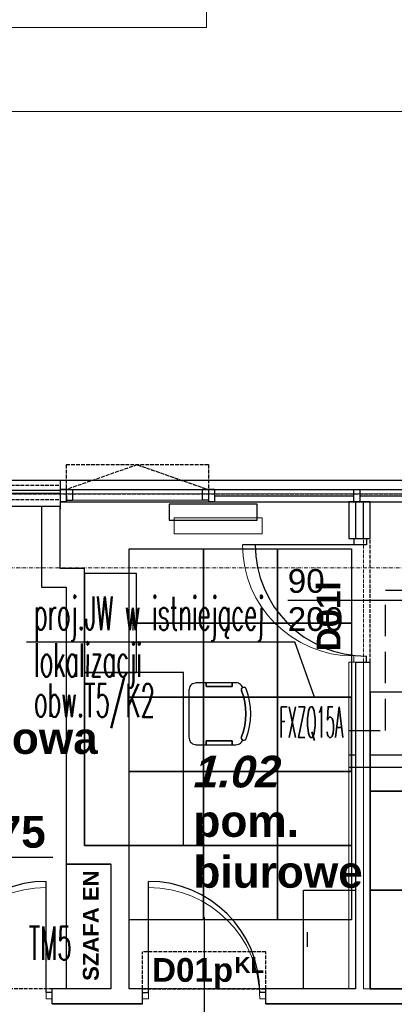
# Model space of a CAD drawing. Header units: millimetres. Extents: x -8642 to 28269, y -6609 to 3701.
# Tile 74 of 256: x 1855 to 2158, y -4417 to -3620. Entities that reach past the tile are written whole.
import ezdxf
from ezdxf.enums import TextEntityAlignment as Align

# ---------------------------------------------------------------- set-up
doc = ezdxf.new("R2010")
doc.units = ezdxf.units.MM
doc.header["$LTSCALE"] = 1000
doc.header["$MEASUREMENT"] = 0
for name, pattern in [('ArchiTECH.PC 1. Line Type', [0.004, 0.003, -0.001]), ('ArchiTECH.PC Solid Line Type', [0]), ('DASHED', [19.05, 12.7, -6.35]), ('rzut 1 pietra$0$ArchiTECH.PC 1. Line Type', [0.004, 0.003, -0.001]), ('rzut 1 pietra$0$ArchiTECH.PC 5. Line Type', [0.0053, 0.003, -0.001, 0.0003, -0.001]), ('rzut 1 pietra$0$ArchiTECH.PC Solid Line Type', [0]), ('SUFIT_1 PIETRO$0$ArchiTECH.PC 1. Line Type', [0.004, 0.003, -0.001]), ('SUFIT_1 PIETRO$0$ArchiTECH.PC Solid Line Type', [0])]:
    doc.linetypes.add(name, pattern=pattern)
doc.layers.get('0').update_dxf_attribs({"lineweight": 25})
for name, color, linetype, lineweight in [('_Etap_4_opis', 7, 'Continuous', 30), ('_Etap_5_klimatyzator_w starej_lokalizacji', 3, 'Continuous', 30), ('_Etap_5_opis', 7, 'Continuous', 30), ('_Etapy_opis', 7, 'Continuous', 18), ('IS_ARCH', 254, 'Continuous', 18), ('IS_FREON_GAZ', 254, 'DASHED', 30), ('IS_HC_FREON_CIECZ', 254, 'Continuous', 30)]:
    doc.layers.add(name, color=color, linetype=linetype, lineweight=lineweight)
for name, color, linetype in [('IS_WK_KAN_SKROPLINY', 254, 'DASHED'), ('Kalka1', 254, 'Continuous'), ('Kalka166', 254, 'Continuous'), ('Kalka4', 254, 'Continuous'), ('Kalka5', 254, 'Continuous'), ('Kalka79', 254, 'Continuous'), ('Kalka97', 254, 'Continuous'), ('Stolarka', 254, 'Continuous'), ('SUFIT_1 PIETRO$0$INWENTARYZACJA', 254, 'Continuous'), ('SUFIT_1 PIETRO$0$Kalka 1', 254, 'Continuous')]:
    doc.layers.add(name, color=color, linetype=linetype)
doc.styles.add('ArchiTECHStyle1', font='arial.ttf', dxfattribs={"height": 0.0032})
doc.styles.add('ArchiTECHStyle3', font='arialbd.ttf', dxfattribs={"height": 0.192})
doc.styles.add('ArchiTECHStyle4', font='arialbi.ttf', dxfattribs={"oblique": 5, "height": 0.00256})
doc.styles.add('romans1', font='simplex.shx', dxfattribs={"width": 0.8})

# ---------------------------------------------------------------- blocks, each defined once
blk = doc.blocks.new('jw_FXZQ15A')
blk.add_lwpolyline([(0, 0), (60, 0), (60, 60), (0, 60)], close=True)
at = {"color": 7, "style": 'romans1', "width": 0.35}
blk.add_text('FXZQ15A', height=25, rotation=359.91893, dxfattribs=at).set_placement((1.49, 27.37))

msp = doc.modelspace()

# ---------------------------------------------------------------- linework, layer by layer
at = {"layer": '_Etap_5_opis'}
for p in [(1860.04, -4123.33), (2093.35, -4168.15)]:
    msp.add_line(p, (2077.25, -4123.33), dxfattribs=at)
at = {"layer": '_Etapy_opis', "color": 4}
msp.add_lwpolyline([(-776.25, 604.49), (-776.25, -3694.17), (2363.6, -3694.17), (2363.6, -1431.17), (1440, -1431.17), (1440, 604.49), (-776.25, 604.49)], dxfattribs=at)
at = {"layer": '_Etapy_opis', "color": 3}
msp.add_lwpolyline([(3387.76, -3694.17), (-3457.77, -3694.17), (-3457.77, -5859.46), (4191.22, -5859.46), (4191.22, -3961.27), (3489.57, -3961.21), (3387.76, -3694.17)], dxfattribs=at)
at = {"layer": 'IS_ARCH', "linetype": 'rzut 1 pietra$0$ArchiTECH.PC Solid Line Type'}
for p, q in [((2005.82, -3502.39), (2005.82, -3626.31)), ((1647.02, -3626.31), (2005.82, -3626.31)), ((1647.38, -3992.53), (1887.38, -3992.55)), ((1887.38, -3992.55), (1887.37, -4015.55)), ((1887.38, -3992.55), (2367.38, -3992.6)), ((1647.38, -4000.53), (1887.38, -4000.55)), ((1647.38, -4003.03), (1887.38, -4003.05)), ((1887.38, -4000.05), (1887.38, -4010.05)), ((1887.38, -4000.05), (2367.38, -4000.1)), ((1892.38, -4000.05), (1887.38, -4000.05)), ((1887.38, -4000.05), (1887.39, -4010.06)), ((1892.38, -4000.05), (1892.39, -4010.05)), ((1897.39, -4000.25), (1892.39, -4000.25)), ((1892.39, -4000.25), (1892.42, -4008.79)), ((1897.39, -4000.25), (1897.42, -4008.78)), ((2007.38, -4000.07), (2002.38, -4000.07)), ((2002.38, -4000.07), (2002.41, -4008.61)), ((2012.38, -4000.06), (2007.38, -4000.07)), ((2007.38, -4000.07), (2007.41, -4008.6)), ((2007.38, -4000.07), (2007.39, -4010.07)), ((2012.38, -4000.06), (2012.39, -4010.06)), ((2012.39, -4005.07), (2124.89, -4005.13)), ((2124.89, -4000.07), (2124.89, -4010.07)), ((2129.89, -4000.06), (2129.89, -4010.06)), ((2129.89, -4005.13), (2242.38, -4005.19)), ((1887.37, -4013.84), (978.45, -4013.84)), ((1887.37, -4013.84), (1872.37, -4013.84)), ((1872.37, -4013.84), (1872.37, -4079.01)), ((1887.37, -4064.01), (1887.37, -4013.84)), ((1887.38, -4010.05), (2367.38, -4010.1)), ((1892.39, -4010.05), (1887.39, -4010.06)), ((2007.42, -4008.6), (1892.42, -4008.79)), ((1897.42, -4008.78), (1892.42, -4008.79)), ((2007.41, -4008.6), (2002.41, -4008.61)), ((2012.39, -4010.06), (2007.39, -4010.07)), ((2133.04, -4009.87), (2121.04, -4009.87)), ((2121.04, -4009.87), (2121.04, -4039.75)), ((2133.04, -4039.75), (2133.04, -4009.87)), ((1979.74, -4023), (1979.74, -4036)), ((2050.93, -4023), (1979.74, -4023)), ((1979.74, -4023), (1979.74, -4036)), ((2050.93, -4023), (1979.74, -4023)), ((2050.93, -4036), (2050.93, -4023)), ((2050.93, -4036), (2050.93, -4023)), ((1979.74, -4036), (2050.93, -4036)), ((1979.74, -4036), (2050.93, -4036)), ((2125.04, -4044.75), (2035.04, -4044.75)), ((2121.04, -4039.75), (2125.04, -4039.75)), ((2125.04, -4039.75), (2133.04, -4039.75)), ((2125.04, -4039.75), (2125.04, -4044.75)), ((1907.24, -4064.01), (1887.37, -4064.01)), ((1907.24, -4288.06), (1907.24, -4064.01)), ((1872.37, -4079.01), (1892.24, -4079.01)), ((1892.24, -4079.01), (1892.24, -4303.06)), ((2121.04, -4139.75), (2121.04, -4404.04)), ((2121.04, -4139.75), (2125.04, -4139.75)), ((2125.04, -4139.75), (2125.04, -4134.75)), ((2125.04, -4139.75), (2133.04, -4139.75)), ((2133.04, -4404.04), (2133.04, -4139.75)), ((1943.35, -4288.06), (1907.24, -4288.06)), ((1943.35, -4404.04), (1943.35, -4288.06)), ((1892.24, -4303.06), (1928.35, -4303.06)), ((1928.35, -4303.06), (1928.35, -4404.04)), ((1876.07, -4412.04), (1876.07, -4322.04)), ((1959, -4412.04), (1959, -4322.04)), ((1928.35, -4404.04), (1881.07, -4404.04)), ((1881.07, -4412.04), (1881.07, -4404.04)), ((1954, -4404.04), (1943.35, -4404.04)), ((1954, -4412.04), (1954, -4404.04)), ((2121.04, -4404.04), (2054, -4404.04)), ((2054, -4412.04), (2054, -4404.04)), ((2192.73, -4404.04), (2133.04, -4404.04)), ((1881.07, -4412.04), (1876.07, -4412.04)), ((1881.07, -4416.04), (1881.07, -4412.04)), ((1954, -4416.04), (1954, -4412.04)), ((1954, -4412.04), (1959, -4412.04)), ((2054, -4412.04), (2049, -4412.04)), ((2054, -4416.04), (2054, -4412.04)), ((1881.07, -4416.04), (1954, -4416.04)), ((2054, -4416.04), (2192.73, -4416.04))]:
    msp.add_line(p, q, dxfattribs=at)
at = {"layer": 'IS_ARCH', "linetype": 'rzut 1 pietra$0$ArchiTECH.PC 1. Line Type'}
for p, q in [((2007.37, -3979.96), (1892.37, -3980.05)), ((1892.37, -3980.05), (1892.38, -4000.05)), ((1949.87, -3980.01), (1892.38, -4000.05)), ((1949.87, -3980.01), (2007.38, -4000.07)), ((2007.37, -3979.96), (2007.38, -4000.07)), ((1647.38, -3996.53), (1887.38, -3996.55)), ((-2053.16, -4003.06), (5561.51, -4003.81)), ((1647.38, -4008.03), (1887.38, -4008.05)), ((2133.04, -4139.75), (2133.04, -4039.75)), ((1881.07, -4404.04), (1781.07, -4404.04)), ((2054, -4404.04), (1954, -4404.04))]:
    msp.add_line(p, q, dxfattribs=at)
at = {"layer": 'IS_ARCH', "linetype": 'rzut 1 pietra$0$ArchiTECH.PC 5. Line Type'}
for q in [(2865.34, -4063.51), (8802.36, -4064.08)]:
    msp.add_line((-3575.49, -4062.89), q, dxfattribs=at)
at = {"layer": 'IS_ARCH', "linetype": 'rzut 1 pietra$0$ArchiTECH.PC Solid Line Type'}
for centre, start, end in [((2125.04, -4044.75), 180, 270), ((1876.07, -4412.04), 90, 180), ((1959, -4412.04), 0, 90)]:
    msp.add_arc(centre, 90, start, end, dxfattribs=at)
at = {"layer": 'IS_FREON_GAZ', "ltscale": 0.002}
msp.add_lwpolyline([(3499.77, -4091.35), (3421.77, -4117.53), (3421.77, -4214.94), (2121.04, -4214.94)], dxfattribs=at)
at = {"layer": 'IS_HC_FREON_CIECZ', "ltscale": 0.002}
msp.add_lwpolyline([(3503.26, -4101.73), (3436.77, -4124.04), (3436.77, -4224.94), (2121.04, -4224.94)], dxfattribs=at)
at = {"layer": 'IS_WK_KAN_SKROPLINY', "lineweight": 30, "ltscale": 0.002}
msp.add_lwpolyline([(2121.04, -4194.94), (2150.84, -4194.94), (2150.84, -4081.43), (3159.1, -4081.43)], dxfattribs=at)
at = {"layer": 'Kalka1', "color": 252, "linetype": 'ArchiTECH.PC 1. Line Type', "true_color": 0x858585}
for p, q in [((2007.37, -3980.05), (1892.37, -3980.13)), ((1892.37, -3980.13), (1892.38, -4000.13)), ((1949.87, -3980.09), (1892.38, -4000.13)), ((1949.87, -3980.09), (2007.38, -4000.15)), ((2007.37, -3980.05), (2007.38, -4000.15)), ((1647.38, -3996.61), (1887.38, -3996.63)), ((629.62, -4003.41), (3070.46, -4003.65)), ((1647.38, -4008.11), (1887.38, -4008.13))]:
    msp.add_line(p, q, dxfattribs=at)
at = {"layer": 'Kalka1', "color": 252, "linetype": 'ArchiTECH.PC Solid Line Type', "true_color": 0x858585}
for p, q in [((1647.38, -3992.61), (1887.38, -3992.63)), ((1887.38, -3992.63), (1887.37, -4015.63)), ((1887.38, -3992.63), (2367.38, -3992.68)), ((1647.38, -4000.61), (1887.38, -4000.63)), ((1647.38, -4003.11), (1887.38, -4003.13)), ((1892.38, -4000.13), (1887.38, -4000.14)), ((1887.38, -4000.14), (1887.39, -4010.14)), ((1887.38, -4000.14), (2367.38, -4000.19)), ((1887.38, -4000.14), (1887.38, -4010.14)), ((1892.38, -4000.13), (1892.39, -4010.14)), ((1897.39, -4000.33), (1892.39, -4000.34)), ((1892.39, -4000.34), (1892.42, -4008.87)), ((1897.39, -4000.33), (1897.42, -4008.86)), ((2007.38, -4000.15), (2002.38, -4000.16)), ((2002.38, -4000.16), (2002.41, -4008.69)), ((2007.38, -4000.15), (2007.39, -4010.15)), ((2012.38, -4000.15), (2007.38, -4000.15)), ((2007.38, -4000.15), (2007.41, -4008.68)), ((2012.38, -4000.15), (2012.39, -4010.15)), ((2012.39, -4005.15), (2124.89, -4005.21)), ((2124.89, -4000.15), (2124.89, -4010.15)), ((2129.89, -4000.15), (2129.89, -4010.15)), ((2129.89, -4005.22), (2242.38, -4005.28)), ((1887.37, -4013.92), (978.45, -4013.92)), ((1887.38, -4010.14), (2367.38, -4010.19)), ((1892.39, -4010.14), (1887.39, -4010.14)), ((2007.42, -4008.68), (1892.42, -4008.87)), ((1897.42, -4008.86), (1892.42, -4008.87)), ((2007.41, -4008.68), (2002.41, -4008.69)), ((2012.39, -4010.15), (2007.39, -4010.15)), ((1907.24, -4068.15), (1907.24, -4148.15)), ((1949.24, -4068.15), (1907.24, -4068.15)), ((1949.24, -4148.15), (1949.24, -4068.15)), ((1946.24, -4102.15), (1946.24, -4114.15)), ((1907.24, -4148.15), (1907.24, -4288.15)), ((1987.24, -4148.15), (1907.24, -4148.15)), ((1907.24, -4148.15), (1949.24, -4148.15)), ((1987.24, -4288.15), (1987.24, -4148.15)), ((1993.77, -4157.94), (1993.03, -4158.68)), ((1994.63, -4157.34), (1993.77, -4157.94)), ((1995.58, -4156.9), (1994.63, -4157.34)), ((1996.59, -4156.63), (1995.58, -4156.9)), ((1997.63, -4156.54), (1996.59, -4156.63)), ((2005.63, -4156.54), (1997.63, -4156.54)), ((2005.63, -4159.54), (2005.63, -4156.54)), ((2026.63, -4156.54), (2005.63, -4156.54)), ((2005.63, -4156.54), (2005.63, -4159.54)), ((2029.63, -4156.54), (2026.63, -4156.54)), ((2026.63, -4156.54), (2026.63, -4159.54)), ((2026.63, -4159.54), (2026.63, -4156.54)), ((2030.65, -4156.62), (2029.63, -4156.54)), ((2031.64, -4156.88), (2030.65, -4156.62)), ((2032.57, -4157.31), (2031.64, -4156.88)), ((2033.42, -4157.88), (2032.57, -4157.31)), ((2034.15, -4158.6), (2033.42, -4157.88)), ((1991.72, -4161.5), (1991.63, -4162.54)), ((1991.63, -4162.54), (1991.63, -4200.54)), ((1991.99, -4160.49), (1991.72, -4161.5)), ((1992.43, -4159.54), (1991.99, -4160.49)), ((1993.03, -4158.68), (1992.43, -4159.54)), ((2026.63, -4159.54), (2005.63, -4159.54)), ((2005.63, -4159.54), (2026.63, -4159.54)), ((2034.08, -4161.81), (2034.06, -4162.16)), ((2034.06, -4162.16), (2034.08, -4161.81)), ((2034.06, -4162.16), (2034.09, -4162.51)), ((2034.09, -4162.51), (2034.06, -4162.16)), ((2034.17, -4161.48), (2034.08, -4161.81)), ((2034.08, -4161.81), (2034.17, -4161.48)), ((2034.09, -4162.51), (2034.19, -4162.84)), ((2034.19, -4162.84), (2034.09, -4162.51)), ((2034.76, -4159.42), (2034.15, -4158.6)), ((2034.31, -4161.16), (2034.17, -4161.48)), ((2034.17, -4161.48), (2034.31, -4161.16)), ((2034.19, -4162.84), (2035.68, -4167.38)), ((2035.68, -4167.38), (2034.19, -4162.84)), ((2034.19, -4162.84), (2034.19, -4162.84)), ((2034.51, -4160.87), (2034.31, -4161.16)), ((2034.31, -4161.16), (2034.51, -4160.87)), ((2034.75, -4160.62), (2034.51, -4160.87)), ((2034.51, -4160.87), (2034.75, -4160.62)), ((2035.03, -4160.41), (2034.75, -4160.62)), ((2034.75, -4160.62), (2035.03, -4160.41)), ((2035.21, -4160.34), (2034.76, -4159.42)), ((2035.34, -4160.26), (2035.03, -4160.41)), ((2035.03, -4160.41), (2035.21, -4160.34)), ((2035.68, -4160.17), (2035.34, -4160.26)), ((2036.03, -4160.13), (2035.68, -4160.17)), ((2036.37, -4160.16), (2036.03, -4160.13)), ((2036.71, -4160.24), (2036.37, -4160.16)), ((2037.03, -4160.38), (2036.71, -4160.24)), ((2037.32, -4160.58), (2037.03, -4160.38)), ((2037.57, -4160.82), (2037.32, -4160.58)), ((2037.77, -4161.1), (2037.57, -4160.82)), ((2037.93, -4161.42), (2037.77, -4161.1)), ((2039.54, -4166.3), (2037.93, -4161.42)), ((2040.7, -4171.31), (2039.54, -4166.3)), ((2138.35, -4164.12), (2138.35, -4244.12)), ((2180.35, -4164.12), (2138.35, -4164.12)), ((2035.68, -4167.38), (2036.76, -4172.03)), ((2036.76, -4172.03), (2035.68, -4167.38)), ((2036.76, -4172.03), (2037.41, -4176.77)), ((2037.41, -4176.77), (2036.76, -4172.03)), ((2041.4, -4176.4), (2040.7, -4171.31)), ((2037.41, -4176.77), (2037.63, -4181.54)), ((2037.63, -4181.54), (2037.41, -4176.77)), ((2037.63, -4181.54), (2037.41, -4186.31)), ((2037.41, -4186.31), (2037.63, -4181.54)), ((2041.63, -4181.54), (2041.4, -4176.4)), ((2041.4, -4186.67), (2041.63, -4181.54)), ((2037.41, -4186.31), (2036.76, -4191.04)), ((2036.76, -4191.04), (2037.41, -4186.31)), ((2040.7, -4191.77), (2041.4, -4186.67)), ((2035.68, -4195.7), (2034.19, -4200.23)), ((2034.19, -4200.23), (2035.68, -4195.7)), ((2036.76, -4191.04), (2035.68, -4195.7)), ((2035.68, -4195.7), (2036.76, -4191.04)), ((2037.93, -4201.66), (2039.54, -4196.77)), ((2039.54, -4196.77), (2040.7, -4191.77)), ((1991.63, -4200.54), (1991.72, -4201.58)), ((1991.72, -4201.58), (1991.99, -4202.59)), ((1991.99, -4202.59), (1992.43, -4203.54)), ((1992.43, -4203.54), (1993.03, -4204.39)), ((1993.03, -4204.39), (1993.77, -4205.13)), ((1993.77, -4205.13), (1994.63, -4205.73)), ((1994.63, -4205.73), (1995.58, -4206.18)), ((1995.58, -4206.18), (1996.59, -4206.45)), ((2005.63, -4206.54), (2005.63, -4203.54)), ((2005.63, -4203.54), (2026.63, -4203.54)), ((2026.63, -4203.54), (2005.63, -4203.54)), ((2005.63, -4203.54), (2005.63, -4206.54)), ((2026.63, -4203.54), (2026.63, -4206.54)), ((2026.63, -4206.54), (2026.63, -4203.54)), ((2030.65, -4206.45), (2031.64, -4206.19)), ((2031.64, -4206.19), (2032.57, -4205.77)), ((2032.57, -4205.77), (2033.42, -4205.19)), ((2033.42, -4205.19), (2034.15, -4204.48)), ((2034.09, -4200.57), (2034.06, -4200.91)), ((2034.06, -4200.91), (2034.09, -4200.57)), ((2034.06, -4200.91), (2034.08, -4201.26)), ((2034.08, -4201.26), (2034.06, -4200.91)), ((2034.08, -4201.26), (2034.17, -4201.6)), ((2034.17, -4201.6), (2034.08, -4201.26)), ((2034.19, -4200.23), (2034.09, -4200.57)), ((2034.09, -4200.57), (2034.19, -4200.23)), ((2034.15, -4204.48), (2034.76, -4203.65)), ((2034.17, -4201.6), (2034.31, -4201.92)), ((2034.31, -4201.92), (2034.17, -4201.6)), ((2034.31, -4201.92), (2034.51, -4202.21)), ((2034.51, -4202.21), (2034.31, -4201.92)), ((2034.51, -4202.21), (2034.75, -4202.46)), ((2034.75, -4202.46), (2034.51, -4202.21)), ((2034.75, -4202.46), (2035.03, -4202.66)), ((2035.03, -4202.66), (2034.75, -4202.46)), ((2034.76, -4203.65), (2035.21, -4202.74)), ((2035.03, -4202.66), (2035.34, -4202.81)), ((2035.21, -4202.74), (2035.03, -4202.66)), ((2035.34, -4202.81), (2035.68, -4202.91)), ((2035.68, -4202.91), (2036.03, -4202.94)), ((2036.03, -4202.94), (2036.37, -4202.92)), ((2036.37, -4202.92), (2036.71, -4202.83)), ((2036.71, -4202.83), (2037.03, -4202.69)), ((2037.03, -4202.69), (2037.32, -4202.5)), ((2037.32, -4202.5), (2037.57, -4202.25)), ((2037.57, -4202.25), (2037.77, -4201.97)), ((2037.77, -4201.97), (2037.93, -4201.66)), ((1996.59, -4206.45), (1997.63, -4206.54)), ((1997.63, -4206.54), (2005.63, -4206.54)), ((2005.63, -4206.54), (2026.63, -4206.54)), ((2026.63, -4206.54), (2029.63, -4206.54)), ((2029.63, -4206.54), (2030.65, -4206.45)), ((2138.35, -4244.12), (2138.35, -4324.12)), ((2180.35, -4244.12), (2138.35, -4244.12)), ((2138.35, -4244.12), (2180.35, -4244.12)), ((1907.24, -4288.15), (1987.24, -4288.15)), ((1785.26, -4297.57), (1881.49, -4297.57)), ((2084.35, -4404.12), (2084.35, -4324.12)), ((2084.35, -4324.12), (2126.35, -4324.12)), ((2126.35, -4324.12), (2126.35, -4404.12)), ((2138.35, -4324.12), (2138.35, -4404.12)), ((2180.35, -4324.12), (2138.35, -4324.12)), ((2138.35, -4324.12), (2180.35, -4324.12)), ((2087.35, -4358.12), (2087.35, -4370.12)), ((2126.35, -4404.12), (2084.35, -4404.12)), ((2138.35, -4404.12), (2180.35, -4404.12))]:
    msp.add_line(p, q, dxfattribs=at)
for points in [[(1943.35, -4048.15), (2003.35, -4048.15), (2003.35, -4108.15), (1943.35, -4108.15)], [(2003.35, -4048.15), (2063.35, -4048.15), (2063.35, -4108.15), (2003.35, -4108.15)], [(2063.35, -4048.15), (2123.35, -4048.15), (2123.35, -4108.15), (2063.35, -4108.15)], [(1943.35, -4108.15), (2003.35, -4108.15), (2003.35, -4168.15), (1943.35, -4168.15)], [(2003.35, -4108.15), (2063.35, -4108.15), (2063.35, -4168.15), (2003.35, -4168.15)], [(2063.35, -4108.15), (2123.35, -4108.15), (2123.35, -4168.15), (2063.35, -4168.15)], [(1943.35, -4168.15), (2003.35, -4168.15), (2003.35, -4228.15), (1943.35, -4228.15)], [(2003.35, -4168.15), (2063.35, -4168.15), (2063.35, -4228.15), (2003.35, -4228.15)], [(2063.35, -4168.15), (2123.35, -4168.15), (2123.35, -4228.15), (2063.35, -4228.15)], [(1943.35, -4228.15), (2003.35, -4228.15), (2003.35, -4288.15), (1943.35, -4288.15)], [(2003.35, -4228.15), (2063.35, -4228.15), (2063.35, -4288.15), (2003.35, -4288.15)], [(2063.35, -4228.15), (2123.35, -4228.15), (2123.35, -4288.15), (2063.35, -4288.15)], [(1943.35, -4288.15), (2003.35, -4288.15), (2003.35, -4348.15), (1943.35, -4348.15)], [(2003.35, -4288.15), (2063.35, -4288.15), (2063.35, -4348.15), (2003.35, -4348.15)], [(2063.35, -4288.15), (2123.35, -4288.15), (2123.35, -4348.15), (2063.35, -4348.15)]]:
    msp.add_lwpolyline(points, close=True, dxfattribs=at)
at = {"layer": 'Kalka166', "color": 252, "linetype": 'ArchiTECH.PC Solid Line Type', "true_color": 0x858585}
for p, q in [((1975.74, -4011.87), (1975.74, -4024.87)), ((2046.93, -4011.87), (1975.74, -4011.87)), ((2046.93, -4024.87), (2046.93, -4011.87)), ((1975.74, -4024.87), (2046.93, -4024.87))]:
    msp.add_line(p, q, dxfattribs=at)
at = {"layer": 'Kalka79', "color": 252, "linetype": 'ArchiTECH.PC Solid Line Type', "true_color": 0x858585}
for p, q in [((1887.37, -4013.92), (1872.37, -4013.92)), ((1872.37, -4013.92), (1872.37, -4079.09)), ((1887.37, -4064.09), (1887.37, -4013.92)), ((2138.35, -4009.96), (2126.35, -4009.96)), ((2126.35, -4009.96), (2126.35, -4039.84)), ((2138.35, -4039.84), (2138.35, -4009.96)), ((2135.35, -4044.84), (2045.35, -4044.84)), ((2126.35, -4039.84), (2130.35, -4039.84)), ((2130.35, -4039.84), (2138.35, -4039.84)), ((2135.35, -4039.84), (2135.35, -4044.84)), ((1907.24, -4064.09), (1887.37, -4064.09)), ((1907.24, -4288.15), (1907.24, -4064.09)), ((1872.37, -4079.09), (1892.24, -4079.09)), ((1892.24, -4079.09), (1892.24, -4303.15)), ((2167.4, -4089.84), (2071.66, -4089.84)), ((2126.35, -4139.84), (2126.35, -4404.12)), ((2126.35, -4139.84), (2130.35, -4139.84)), ((2130.35, -4139.84), (2138.35, -4139.84)), ((2135.35, -4139.84), (2135.35, -4134.84)), ((2138.35, -4404.12), (2138.35, -4139.84)), ((1943.35, -4288.15), (1907.24, -4288.15)), ((1943.35, -4404.12), (1943.35, -4288.15)), ((1892.24, -4303.15), (1907.24, -4303.15)), ((1892.24, -4303.15), (1892.24, -4404.12)), ((1907.24, -4303.15), (1928.35, -4303.15)), ((1928.35, -4303.15), (1928.35, -4404.12)), ((1876.07, -4407.12), (1876.07, -4317.12)), ((1959, -4407.12), (1959, -4317.12)), ((2004, -4346.12), (2004, -4486.12)), ((1928.35, -4404.12), (1881.07, -4404.12)), ((1881.07, -4412.12), (1881.07, -4404.12)), ((1954, -4404.12), (1943.35, -4404.12)), ((1954, -4412.12), (1954, -4404.12)), ((2126.35, -4404.12), (2054, -4404.12)), ((2054, -4412.12), (2054, -4404.12)), ((2192.73, -4404.12), (2138.35, -4404.12)), ((1881.07, -4407.12), (1876.07, -4407.12)), ((1881.07, -4416.12), (1881.07, -4412.12)), ((1954, -4407.12), (1959, -4407.12)), ((1954, -4416.12), (1954, -4412.12)), ((2054, -4407.12), (2049, -4407.12)), ((2054, -4416.12), (2054, -4412.12)), ((1881.07, -4416.12), (1954, -4416.12)), ((2054, -4416.12), (2192.73, -4416.12))]:
    msp.add_line(p, q, dxfattribs=at)
at = {"layer": 'Kalka79', "color": 252, "linetype": 'ArchiTECH.PC 1. Line Type', "true_color": 0x858585}
for p, q in [((2138.35, -4139.84), (2138.35, -4039.84)), ((1881.07, -4404.12), (1781.07, -4404.12)), ((2054, -4404.12), (1954, -4404.12))]:
    msp.add_line(p, q, dxfattribs=at)
at = {"layer": 'Kalka79', "color": 252, "linetype": 'ArchiTECH.PC Solid Line Type', "true_color": 0x858585}
for centre, start, end in [((2135.35, -4044.84), 180, 270), ((1876.07, -4407.12), 90, 180), ((1959, -4407.12), 0, 90)]:
    msp.add_arc(centre, 90, start, end, dxfattribs=at)
at = {"layer": 'Kalka97', "color": 252, "linetype": 'ArchiTECH.PC 1. Line Type', "true_color": 0x858585}
for p, q in [((2054, -4374.12), (1954, -4374.12)), ((1954, -4404.12), (1954, -4374.12)), ((2054, -4404.12), (2054, -4374.12)), ((1954, -4404.12), (2054, -4404.12))]:
    msp.add_line(p, q, dxfattribs=at)
at = {"layer": 'SUFIT_1 PIETRO$0$INWENTARYZACJA', "linetype": 'SUFIT_1 PIETRO$0$ArchiTECH.PC Solid Line Type'}
for p, q in [((1887.37, -4013.92), (1872.37, -4013.92)), ((2133.04, -4009.96), (2121.04, -4009.96)), ((2121.04, -4009.96), (2121.04, -4039.84)), ((2133.04, -4039.84), (2133.04, -4009.96)), ((2125.04, -4044.84), (2035.04, -4044.84)), ((2121.04, -4039.84), (2125.04, -4039.84)), ((2125.04, -4039.84), (2133.04, -4039.84)), ((2125.04, -4039.84), (2125.04, -4044.84))]:
    msp.add_line(p, q, dxfattribs=at)
at = {"layer": 'SUFIT_1 PIETRO$0$Kalka 1', "linetype": 'SUFIT_1 PIETRO$0$ArchiTECH.PC 1. Line Type'}
for p, q in [((2007.37, -3980.05), (1892.37, -3980.13)), ((1892.37, -3980.13), (1892.38, -4000.13)), ((1949.87, -3980.09), (1892.38, -4000.13)), ((1949.87, -3980.09), (2007.38, -4000.15)), ((2007.37, -3980.05), (2007.38, -4000.15)), ((1647.38, -3996.61), (1887.38, -3996.63)), ((1647.38, -4008.11), (1887.38, -4008.13))]:
    msp.add_line(p, q, dxfattribs=at)
at = {"layer": 'SUFIT_1 PIETRO$0$Kalka 1', "linetype": 'SUFIT_1 PIETRO$0$ArchiTECH.PC Solid Line Type'}
for p, q in [((1647.38, -3992.61), (1887.38, -3992.63)), ((1887.38, -3992.63), (1887.37, -4015.63)), ((1887.38, -3992.63), (2367.38, -3992.68)), ((1647.38, -4000.61), (1887.38, -4000.63)), ((1647.38, -4003.11), (1887.38, -4003.13)), ((1892.38, -4000.13), (1887.38, -4000.14)), ((1887.38, -4000.14), (1887.39, -4010.14)), ((1887.38, -4000.14), (2367.38, -4000.19)), ((1887.38, -4000.14), (1887.38, -4010.14)), ((1892.38, -4000.13), (1892.39, -4010.14)), ((1897.39, -4000.33), (1892.39, -4000.34)), ((1892.39, -4000.34), (1892.42, -4008.87)), ((1897.39, -4000.33), (1897.42, -4008.86)), ((2007.38, -4000.15), (2002.38, -4000.16)), ((2002.38, -4000.16), (2002.41, -4008.69)), ((2007.38, -4000.15), (2007.39, -4010.15)), ((2012.38, -4000.15), (2007.38, -4000.15)), ((2007.38, -4000.15), (2007.41, -4008.68)), ((2012.38, -4000.15), (2012.39, -4010.15)), ((2012.39, -4005.15), (2124.89, -4005.21)), ((2124.89, -4000.15), (2124.89, -4010.15)), ((2129.89, -4000.15), (2129.89, -4010.15)), ((2129.89, -4005.22), (2242.38, -4005.28)), ((1887.37, -4013.92), (978.45, -4013.92)), ((1887.38, -4010.14), (2367.38, -4010.19)), ((1892.39, -4010.14), (1887.39, -4010.14)), ((2007.42, -4008.68), (1892.42, -4008.87)), ((1897.42, -4008.86), (1892.42, -4008.87)), ((2007.41, -4008.68), (2002.41, -4008.69)), ((2012.39, -4010.15), (2007.39, -4010.15))]:
    msp.add_line(p, q, dxfattribs=at)

# ---------------------------------------------------------------- block references
at = {"layer": '_Etap_5_klimatyzator_w starej_lokalizacji'}
msp.add_blockref('jw_FXZQ15A', (2063.35, -4228.15), dxfattribs=at)

# ---------------------------------------------------------------- texts
at = {"layer": '_Etap_4_opis', "style": 'romans1', "width": 0.5}
msp.add_text('TM5', height=27, rotation=359.91893, dxfattribs=at).set_placement((1862, -4380.54))
at = {"layer": '_Etap_5_opis', "style": 'romans1', "width": 0.5}
for s, p in [('proj.JW w istniejącej', (1866.26, -4113.67)), ('lokalizacji', (1866.26, -4151.5)), ('obw.T5/K2', (1866.26, -4184.11))]:
    msp.add_text(s, height=27, rotation=359.91893, dxfattribs=at).set_placement(p)
at = {"layer": 'Kalka1', "color": 252, "true_color": 0x858585, "style": 'ArchiTECHStyle3'}
msp.add_text('+3,75', height=25.6, dxfattribs=at).set_placement((1785.26, -4297.57), align=Align.BOTTOM_LEFT)
at = {"layer": 'Kalka4', "color": 252, "true_color": 0x858585, "style": 'ArchiTECHStyle4', "oblique": 5}
msp.add_text('1.02', height=25.6, dxfattribs=at).set_placement((1995.27, -4248.79), align=Align.BOTTOM_LEFT)
at = {"layer": 'Kalka5', "color": 252, "true_color": 0x858585, "style": 'ArchiTECHStyle3'}
for s, p in [('schodowa', (1743.02, -4221.68)), ('pom. ', (1995.27, -4288.79)), ('biurowe', (1995.27, -4329.96))]:
    msp.add_text(s, height=25.6, dxfattribs=at).set_placement(p, align=Align.BOTTOM_LEFT)
at = {"layer": 'Kalka79', "color": 252, "true_color": 0x858585, "style": 'ArchiTECHStyle1'}
for s, p in [('90', (2071.66, -4089.4)), ('200', (2071.66, -4120.28))]:
    msp.add_text(s, height=19.2, dxfattribs=at).set_placement(p, align=Align.BOTTOM_LEFT)
at = {"layer": 'Kalka97', "color": 252, "true_color": 0x858585, "style": 'ArchiTECHStyle3'}
msp.add_text('SZAFA EN', height=12.8, rotation=90, dxfattribs=at).set_placement((1922.46, -4397.63), align=Align.BOTTOM_LEFT)
msp.add_text('KL', height=12.8, dxfattribs=at).set_placement((2028.59, -4395.02), align=Align.BOTTOM_LEFT)
at = {"layer": 'Stolarka', "color": 252, "true_color": 0x858585, "style": 'ArchiTECHStyle3'}
msp.add_text('D01l', height=19.2, rotation=90, dxfattribs=at).set_placement((2120.09, -4131.04), align=Align.BOTTOM_LEFT)
msp.add_text('D01p', height=19.2, dxfattribs=at).set_placement((1961.82, -4404.12), align=Align.BOTTOM_LEFT)

doc.saveas('drawing.dxf')
